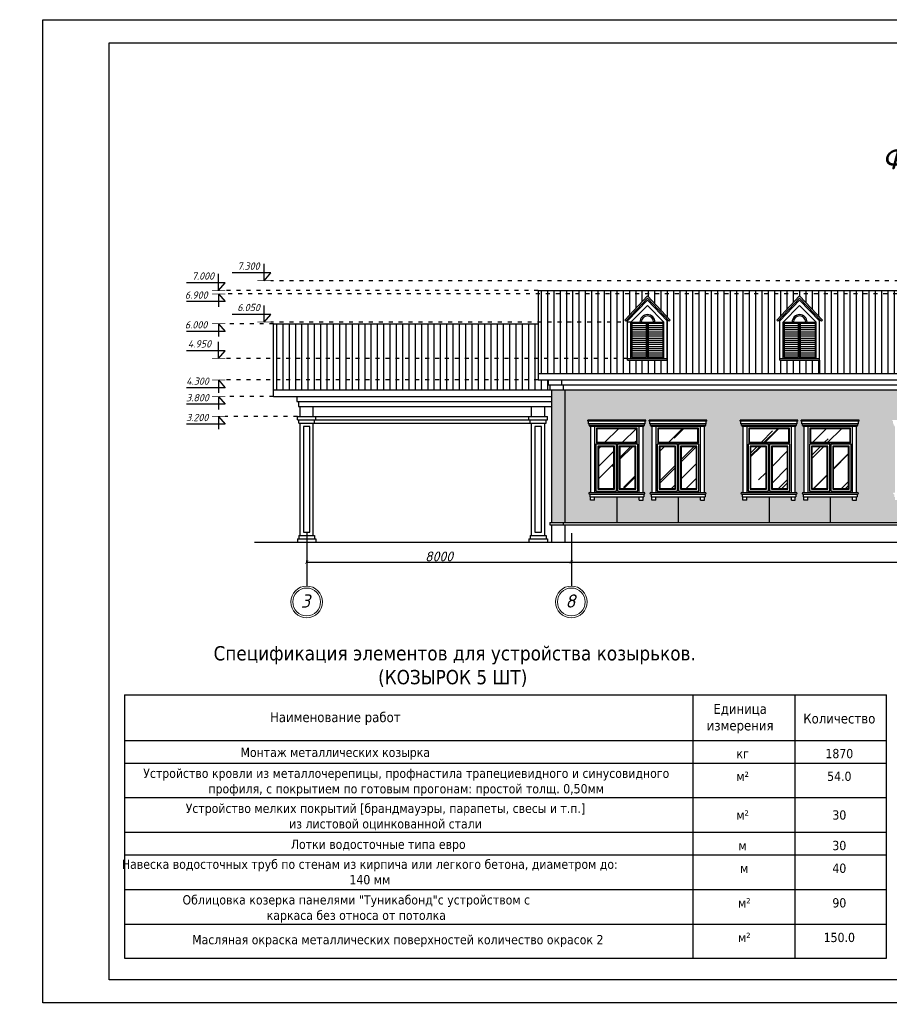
# Model space of a CAD drawing. Header units: millimetres. Extents: x 1112040 to 6903494, y -332921 to -150905.
# Tile 103 of 153: x 1820612 to 1846897, y -241982 to -212238. Entities that reach past the tile are written whole.
import ezdxf

# ---------------------------------------------------------------- set-up
doc = ezdxf.new("R2010")
doc.units = ezdxf.units.MM
doc.linetypes.add('ACAD_ISO03W100', pattern=[30, 12, -18])
doc.layers.add('os', color=253, linetype='Continuous')
doc.styles.get("Standard").update_dxf_attribs({"font": 'isocpeui.ttf'})
doc.styles.add('style1', font='isocpeui.ttf', dxfattribs={"height": 80})
doc.styles.add('Tahoma', font='tahoma.ttf')
doc.styles.add('ГОСТ 300', font='isocpeui.ttf', dxfattribs={"height": 250})
doc.dimstyles.get("Standard").update_dxf_attribs({"dimtxt": 300, "dimasz": 100, "dimexe": 50, "dimexo": 50, "dimgap": 20, "dimtad": 1, "dimdec": 0, "dimzin": 0, "dimdsep": 46, "dimtxsty": 'Standard', "dimblk": 'ARCHTICK', "dimcen": 20, "dimclrd": 1, "dimclre": 1, "dimclrt": 256, "dimadec": 0, "dimazin": 0, "dimtfac": 1, "dimtdec": 0, "dimtofl": 0, "dimtmove": 0, "dimatfit": 3, "dimldrblk": 'ARCHTICK', "dimfxl": 1, "dimtolj": 1, "dimtzin": 0, "dimarcsym": 0})

# ---------------------------------------------------------------- blocks, each defined once
blk = doc.blocks.new('_ArchTick')
at = {"color": 0, "linetype": 'ByBlock', "const_width": 0.15}
blk.add_lwpolyline([(-0.5, -0.5), (0.5, 0.5)], dxfattribs=at)
blk = doc.blocks.new('*D2076')
at = {"color": 1, "lineweight": -2, "transparency": 16777216}
for p, q in [((1829286, -228622), (1829286, -228573)), ((1829286, -228623), (1837286, -228623)), ((1837286, -228622), (1837286, -228573))]:
    blk.add_line(p, q, dxfattribs=at)
at = {"color": 1, "lineweight": -2, "transparency": 16777216, "xscale": 100, "yscale": 100, "zscale": 100, "rotation": 180}
blk.add_blockref('_ArchTick', (1829286, -228623), dxfattribs=at)
at = {"color": 1, "lineweight": -2, "transparency": 16777216, "xscale": 100, "yscale": 100, "zscale": 100}
blk.add_blockref('_ArchTick', (1837286, -228623), dxfattribs=at)
at = {"transparency": 16777216, "insert": (1833286, -228453), "char_height": 300, "attachment_point": 5}
blk.add_mtext('\\A1;8000', dxfattribs=at)
blk = doc.blocks.new('*D2077')
at = {"color": 1, "lineweight": -2, "transparency": 16777216}
for p, q in [((1863786, -228323), (1863786, -228673)), ((1837286, -228622), (1837286, -228573)), ((1837286, -228623), (1863786, -228623))]:
    blk.add_line(p, q, dxfattribs=at)
at = {"color": 1, "lineweight": -2, "transparency": 16777216, "xscale": 100, "yscale": 100, "zscale": 100, "rotation": 180}
blk.add_blockref('_ArchTick', (1837286, -228623), dxfattribs=at)
at = {"color": 1, "lineweight": -2, "transparency": 16777216, "xscale": 100, "yscale": 100, "zscale": 100}
blk.add_blockref('_ArchTick', (1863786, -228623), dxfattribs=at)
at = {"transparency": 16777216, "insert": (1850536, -228453), "char_height": 300, "attachment_point": 5}
blk.add_mtext('\\A1;26500', dxfattribs=at)
blk = doc.blocks.new('yhtnt')
at = {"ltscale": 100, "insert": (1805413, 98288), "char_height": 250, "width": 11326.72, "attachment_point": 1, "line_spacing_factor": 0.862598, "style": 'ГОСТ 300'}
blk.add_mtext("\\pi1966.0095;Toshkent viloyati, Qibray tumani, Ma'rifat MFY, \\P\\pi1357.77087;Qoramurt ko'chasida 50 o'rinli “Xospis” binosini qurish \\P\\pi2970.74435;(qo'shimcha ishlar va o'zgarishlar) ", dxfattribs=at)
at = {"ltscale": 100, "insert": (1811694, 95395), "char_height": 250, "width": 6095.63, "attachment_point": 1, "style": 'ГОСТ 300'}
blk.add_mtext('\\pi2772.81725;{\\fISOCPEUR|b0|i0|c204|p34;ООО \\P\\pi1972.81725;"MAX ACTIVE" \\P\\pi2185.31725;г. Ташкент}', dxfattribs=at)

msp = doc.modelspace()

# ---------------------------------------------------------------- hatches: boundary and pattern name
h = msp.add_hatch()
h.set_pattern_fill('ANSI31', color=1, scale=60, angle=45, style=0)
h.set_pattern_definition([(90, (1973733.56, -144704.56), (-190.5, 4e-14), [])])
h.paths.add_polyline_path([(1828286, -223122.2), (1828286, -223422.2), (1836636, -223422.2), (1836636, -223272.2), (1836586, -223272.2), (1836586, -223122.2), (1836286, -223122.2)])
h.paths.add_polyline_path([(1828286, -222472.2), (1828286, -223122.2), (1836286, -223122.2), (1836286, -222472.2)])
h.paths.add_polyline_path([(1836286, -222472.2), (1836286, -221422.2), (1828286, -221422.2), (1828286, -222472.2)])
h.paths.add_polyline_path([(1838986, -221372.2), (1838986, -221337.1), (1838957.3, -221314.2), (1838929.8, -221343.4), (1838898.5, -221318.4), (1839586, -220584.1), (1840273.4, -221318.4), (1840242.2, -221343.4), (1840214.7, -221314.2), (1840186, -221337.1), (1840186, -222522.2), (1840186, -222922.2), (1844786, -222922.2), (1844786, -222522.2), (1843586, -222522.2), (1843586, -221337.1), (1843557.3, -221314.2), (1843529.8, -221343.4), (1843498.5, -221318.4), (1844186, -220584.1), (1844873.4, -221318.4), (1844842.2, -221343.4), (1844814.7, -221314.2), (1844786, -221337.1), (1844786, -222522.2), (1844786, -222922.2), (1849386, -222922.2), (1849386, -222522.2), (1848186, -222522.2), (1848186, -221337.1), (1848157.3, -221314.2), (1848129.8, -221343.4), (1848098.5, -221318.4), (1848786, -220584.1), (1849473.4, -221318.4), (1849442.2, -221343.4), (1849414.7, -221314.2), (1849386, -221337.1), (1849386, -222522.2), (1849386, -222922.2), (1850086, -222922.2), (1856600.3, -220522.2), (1836286, -220522.2), (1836286, -221372.2)])
h.paths.add_polyline_path([(1836286, -221372.2), (1836286, -222472.2), (1838986, -222472.2), (1838986, -221372.2)], flags=16)
h.paths.add_polyline_path([(1836286, -222472.2), (1836286, -222922.2), (1840186, -222922.2), (1840186, -222522.2), (1838986, -222522.2), (1838986, -222472.2)])
h.paths.add_polyline_path([(1836286, -220422.2), (1836286, -220522.2), (1856600.3, -220522.2), (1856871.7, -220422.2)])
h = msp.add_hatch()
h.set_pattern_fill('ANSI31', color=1, scale=20, angle=315, style=0)
h.set_pattern_definition([(0, (1836602.326, -213725.914), (2e-14, 63.5), [])])
h.paths.add_polyline_path([(1839556, -221402.2), (1839116, -221402.2), (1839116, -222442.2), (1839556, -222442.2)])
h.paths.add_polyline_path([(1839616, -222442.2), (1840056, -222442.2), (1840056, -221402.2), (1839616, -221402.2)])
h = msp.add_hatch()
h.set_pattern_fill('ANSI31', color=1, scale=20, angle=315, style=0)
h.set_pattern_definition([(0, (1841202.326, -213725.914), (2e-14, 63.5), [])])
h.paths.add_polyline_path([(1844156, -221402.2), (1843716, -221402.2), (1843716, -222442.2), (1844156, -222442.2)])
h.paths.add_polyline_path([(1844216, -222442.2), (1844656, -222442.2), (1844656, -221402.2), (1844216, -221402.2)])
h = msp.add_hatch()
h.set_pattern_fill('AR-BRSTD', color=33, scale=1.5, style=0)
h.set_pattern_definition([(0, (1973733.56, -144704.56), (0, 101.6127), []), (90, (1973733.56, -144704.56), (-152.4, 101.6127), [101.6127, -101.6127])])
h.paths.add_polyline_path([(1855486, -223422.2), (1850886, -223422.2), (1850886, -227422.2), (1852461, -227422.2), (1852461, -226652.2), (1851786, -226652.2), (1851786, -226752.2), (1851666, -226752.2), (1851666, -226652.2), (1851646, -226652.2), (1851646, -226572.2), (1851636, -226572.2, -1), (1851636, -226522.2), (1851666, -226522.2), (1851666, -224522.2), (1851646, -224522.2), (1851646, -224492.2), (1851626, -224492.2), (1851626, -224442.2), (1851606, -224442.2), (1851606, -224362.2), (1851586, -224362.2), (1851586, -224332.2), (1853336, -224332.2), (1853336, -224362.2), (1853316, -224362.2), (1853316, -224442.2), (1853296, -224442.2), (1853296, -224492.2), (1853276, -224492.2), (1853276, -224522.2), (1853256, -224522.2), (1853256, -226522.2), (1853286, -226522.2, -1), (1853286, -226572.2), (1853276, -226572.2), (1853276, -226652.2), (1853256, -226652.2), (1853256, -226752.2), (1853136, -226752.2), (1853136, -226652.2), (1852461, -226652.2), (1852461, -227422.2), (1854311, -227422.2), (1854311, -226652.2), (1853636, -226652.2), (1853636, -226752.2), (1853516, -226752.2), (1853516, -226652.2), (1853496, -226652.2), (1853496, -226572.2), (1853486, -226572.2, -1), (1853486, -226522.2), (1853516, -226522.2), (1853516, -224522.2), (1853496, -224522.2), (1853496, -224492.2), (1853476, -224492.2), (1853476, -224442.2), (1853456, -224442.2), (1853456, -224362.2), (1853436, -224362.2), (1853436, -224332.2), (1855186, -224332.2), (1855186, -224362.2), (1855166, -224362.2), (1855166, -224442.2), (1855146, -224442.2), (1855146, -224492.2), (1855126, -224492.2), (1855126, -224522.2), (1855106, -224522.2), (1855106, -226522.2), (1855136, -226522.2, -1), (1855136, -226572.2), (1855126, -226572.2), (1855126, -226652.2), (1855106, -226652.2), (1855106, -226752.2), (1854986, -226752.2), (1854986, -226652.2), (1854311, -226652.2), (1854311, -227422.2), (1855486, -227422.2)])
h.paths.add_polyline_path([(1850886, -223422.2), (1837086, -223422.2), (1837086, -227422.2), (1838661, -227422.2), (1838661, -226652.2), (1837986, -226652.2), (1837986, -226752.2), (1837866, -226752.2), (1837866, -226652.2), (1837846, -226652.2), (1837846, -226572.2), (1837836, -226572.2, -1), (1837836, -226522.2), (1837866, -226522.2), (1837866, -224522.2), (1837846, -224522.2), (1837846, -224492.2), (1837826, -224492.2), (1837826, -224442.2), (1837806, -224442.2), (1837806, -224362.2), (1837786, -224362.2), (1837786, -224332.2), (1839536, -224332.2), (1839536, -224362.2), (1839516, -224362.2), (1839516, -224442.2), (1839496, -224442.2), (1839496, -224492.2), (1839476, -224492.2), (1839476, -224522.2), (1839456, -224522.2), (1839456, -226522.2), (1839486, -226522.2, -1), (1839486, -226572.2), (1839476, -226572.2), (1839476, -226652.2), (1839456, -226652.2), (1839456, -226752.2), (1839336, -226752.2), (1839336, -226652.2), (1838661, -226652.2), (1838661, -227422.2), (1840511, -227422.2), (1840511, -226652.2), (1839836, -226652.2), (1839836, -226752.2), (1839716, -226752.2), (1839716, -226652.2), (1839696, -226652.2), (1839696, -226572.2), (1839686, -226572.2, -1), (1839686, -226522.2), (1839716, -226522.2), (1839716, -224522.2), (1839696, -224522.2), (1839696, -224492.2), (1839676, -224492.2), (1839676, -224442.2), (1839656, -224442.2), (1839656, -224362.2), (1839636, -224362.2), (1839636, -224332.2), (1841386, -224332.2), (1841386, -224362.2), (1841366, -224362.2), (1841366, -224442.2), (1841346, -224442.2), (1841346, -224492.2), (1841326, -224492.2), (1841326, -224522.2), (1841306, -224522.2), (1841306, -226522.2), (1841336, -226522.2, -1), (1841336, -226572.2), (1841326, -226572.2), (1841326, -226652.2), (1841306, -226652.2), (1841306, -226752.2), (1841186, -226752.2), (1841186, -226652.2), (1840511, -226652.2), (1840511, -227422.2), (1843261, -227422.2), (1843261, -226652.2), (1842586, -226652.2), (1842586, -226752.2), (1842466, -226752.2), (1842466, -226652.2), (1842446, -226652.2), (1842446, -226572.2), (1842436, -226572.2, -1), (1842436, -226522.2), (1842466, -226522.2), (1842466, -224522.2), (1842446, -224522.2), (1842446, -224492.2), (1842426, -224492.2), (1842426, -224442.2), (1842406, -224442.2), (1842406, -224362.2), (1842386, -224362.2), (1842386, -224332.2), (1844136, -224332.2), (1844136, -224362.2), (1844116, -224362.2), (1844116, -224442.2), (1844096, -224442.2), (1844096, -224492.2), (1844076, -224492.2), (1844076, -224522.2), (1844056, -224522.2), (1844056, -226522.2), (1844086, -226522.2, -1), (1844086, -226572.2), (1844076, -226572.2), (1844076, -226652.2), (1844056, -226652.2), (1844056, -226752.2), (1843936, -226752.2), (1843936, -226652.2), (1843261, -226652.2), (1843261, -227422.2), (1845111, -227422.2), (1845111, -226652.2), (1844436, -226652.2), (1844436, -226752.2), (1844316, -226752.2), (1844316, -226652.2), (1844296, -226652.2), (1844296, -226572.2), (1844286, -226572.2, -1), (1844286, -226522.2), (1844316, -226522.2), (1844316, -224522.2), (1844296, -224522.2), (1844296, -224492.2), (1844276, -224492.2), (1844276, -224442.2), (1844256, -224442.2), (1844256, -224362.2), (1844236, -224362.2), (1844236, -224332.2), (1845986, -224332.2), (1845986, -224362.2), (1845966, -224362.2), (1845966, -224442.2), (1845946, -224442.2), (1845946, -224492.2), (1845926, -224492.2), (1845926, -224522.2), (1845906, -224522.2), (1845906, -226522.2), (1845936, -226522.2, -1), (1845936, -226572.2), (1845926, -226572.2), (1845926, -226652.2), (1845906, -226652.2), (1845906, -226752.2), (1845786, -226752.2), (1845786, -226652.2), (1845111, -226652.2), (1845111, -227422.2), (1847861, -227422.2), (1847861, -226652.2), (1847186, -226652.2), (1847186, -226752.2), (1847066, -226752.2), (1847066, -226652.2), (1847046, -226652.2), (1847046, -226572.2), (1847036, -226572.2, -1), (1847036, -226522.2), (1847066, -226522.2), (1847066, -224522.2), (1847046, -224522.2), (1847046, -224492.2), (1847026, -224492.2), (1847026, -224442.2), (1847006, -224442.2), (1847006, -224362.2), (1846986, -224362.2), (1846986, -224332.2), (1848736, -224332.2), (1848736, -224362.2), (1848716, -224362.2), (1848716, -224442.2), (1848696, -224442.2), (1848696, -224492.2), (1848676, -224492.2), (1848676, -224522.2), (1848656, -224522.2), (1848656, -226522.2), (1848686, -226522.2, -1), (1848686, -226572.2), (1848676, -226572.2), (1848676, -226652.2), (1848656, -226652.2), (1848656, -226752.2), (1848536, -226752.2), (1848536, -226652.2), (1847861, -226652.2), (1847861, -227422.2), (1849711, -227422.2), (1849711, -226652.2), (1849036, -226652.2), (1849036, -226752.2), (1848916, -226752.2), (1848916, -226652.2), (1848896, -226652.2), (1848896, -226572.2), (1848886, -226572.2, -1), (1848886, -226522.2), (1848916, -226522.2), (1848916, -224522.2), (1848896, -224522.2), (1848896, -224492.2), (1848876, -224492.2), (1848876, -224442.2), (1848856, -224442.2), (1848856, -224362.2), (1848836, -224362.2), (1848836, -224332.2), (1850586, -224332.2), (1850586, -224362.2), (1850566, -224362.2), (1850566, -224442.2), (1850546, -224442.2), (1850546, -224492.2), (1850526, -224492.2), (1850526, -224522.2), (1850506, -224522.2), (1850506, -226522.2), (1850536, -226522.2, -1), (1850536, -226572.2), (1850526, -226572.2), (1850526, -226652.2), (1850506, -226652.2), (1850506, -226752.2), (1850386, -226752.2), (1850386, -226652.2), (1849711, -226652.2), (1849711, -227422.2), (1850886, -227422.2)])
h.paths.add_polyline_path([(1837086, -223422.2), (1836686, -223422.2), (1836686, -227422.2), (1837086, -227422.2)])
h = msp.add_hatch()
h.set_pattern_fill('AR-RROOF', color=4, scale=40, angle=45, style=0)
h.set_pattern_definition([(45, (1973733.6, -144704.6), (862.1046, 2298.9456), [15240, -2032, 5080, -1016]), (45, (1974329.8, -143389.8), (-1673.92, 237.079), [3048, -335.28, 6096, -762]), (45, (1973482.1, -143734.7), (3254.4448, 4217.1283), [8128, -1422.4, 4064, -1016])])
h.paths.add_polyline_path([(1839261, -224597.2), (1838061, -224597.2), (1838061, -225004.3), (1839261, -225004.3)])
h.paths.add_polyline_path([(1838571, -225139.3), (1838106, -225139.3), (1838106, -226402.2), (1838571, -226402.2)])
h.paths.add_polyline_path([(1839216, -225139.3), (1838751, -225139.3), (1838751, -226402.2), (1839216, -226402.2)])
h.paths.add_polyline_path([(1841111, -224597.2), (1839911, -224597.2), (1839911, -225004.3), (1841111, -225004.3)])
h.paths.add_polyline_path([(1840421, -225139.3), (1839956, -225139.3), (1839956, -226402.2), (1840421, -226402.2)])
h.paths.add_polyline_path([(1841066, -225139.3), (1840601, -225139.3), (1840601, -226402.2), (1841066, -226402.2)])
h.paths.add_polyline_path([(1843861, -224597.2), (1842661, -224597.2), (1842661, -225004.3), (1843861, -225004.3)])
h.paths.add_polyline_path([(1843171, -225139.3), (1842706, -225139.3), (1842706, -226402.2), (1843171, -226402.2)])
h.paths.add_polyline_path([(1843816, -225139.3), (1843351, -225139.3), (1843351, -226402.2), (1843816, -226402.2)])
h.paths.add_polyline_path([(1845711, -224597.2), (1844511, -224597.2), (1844511, -225004.3), (1845711, -225004.3)])
h.paths.add_polyline_path([(1845021, -225139.3), (1844556, -225139.3), (1844556, -226402.2), (1845021, -226402.2)])
h.paths.add_polyline_path([(1845666, -225139.3), (1845201, -225139.3), (1845201, -226402.2), (1845666, -226402.2)])
h.paths.add_polyline_path([(1848461, -224597.2), (1847261, -224597.2), (1847261, -225004.3), (1848461, -225004.3)])
h.paths.add_polyline_path([(1847771, -225139.3), (1847306, -225139.3), (1847306, -226402.2), (1847771, -226402.2)])
h.paths.add_polyline_path([(1848416, -225139.3), (1847951, -225139.3), (1847951, -226402.2), (1848416, -226402.2)])
h.paths.add_polyline_path([(1850311, -224597.2), (1849111, -224597.2), (1849111, -225004.3), (1850311, -225004.3)])
h.paths.add_polyline_path([(1849621, -225139.3), (1849156, -225139.3), (1849156, -226402.2), (1849621, -226402.2)])
h.paths.add_polyline_path([(1850266, -225139.3), (1849801, -225139.3), (1849801, -226402.2), (1850266, -226402.2)])
h.paths.add_polyline_path([(1853061, -224597.2), (1851861, -224597.2), (1851861, -225004.3), (1853061, -225004.3)])
h.paths.add_polyline_path([(1852371, -225139.3), (1851906, -225139.3), (1851906, -226402.2), (1852371, -226402.2)])
h.paths.add_polyline_path([(1853016, -225139.3), (1852551, -225139.3), (1852551, -226402.2), (1853016, -226402.2)])
h.paths.add_polyline_path([(1854221, -225139.3), (1853756, -225139.3), (1853756, -226402.2), (1854221, -226402.2)])
h.paths.add_polyline_path([(1854866, -225139.3), (1854401, -225139.3), (1854401, -226402.2), (1854866, -226402.2)])
h.paths.add_polyline_path([(1854911, -224597.2), (1853711, -224597.2), (1853711, -225004.3), (1854911, -225004.3)])
h.paths.add_polyline_path([(1857011, -224597.2), (1856361, -224597.2), (1856361, -225004.3), (1857011, -225004.3)])
h.paths.add_polyline_path([(1856966, -225139.3), (1856406, -225139.3), (1856406, -226402.2), (1856966, -226402.2)])
h.paths.add_polyline_path([(1858911, -224566.4, 0.2506189), (1857561, -224566.4), (1857561, -225004.3), (1858911, -225004.3)])
h.paths.add_polyline_path([(1858146, -225139.3), (1857606, -225139.3), (1857606, -226402.2), (1858146, -226402.2)])
h.paths.add_polyline_path([(1858866, -225139.3), (1858326, -225139.3), (1858326, -226402.2), (1858866, -226402.2)])
h.paths.add_polyline_path([(1859714.9, -224597.2), (1859461, -224597.2), (1859461, -225004.3), (1859714.9, -225004.3)])
h.paths.add_polyline_path([(1860111, -224597.2), (1859714.9, -224597.2), (1859714.9, -225004.3), (1860111, -225004.3)])
h.paths.add_polyline_path([(1860066, -225139.3), (1859714.9, -225139.3), (1859714.9, -226402.2), (1860066, -226402.2)])
h.paths.add_polyline_path([(1859714.9, -225139.3), (1859506, -225139.3), (1859506, -226402.2), (1859714.9, -226402.2)])

# ---------------------------------------------------------------- linework, layer by layer
for p, q in [((1827999.6, -220122.2), (1827999.6, -219617.7)), ((1826625.9, -220422.2), (1826625.9, -219917.7)), ((1828199.8, -219889.1), (1827029.9, -219889.1)), ((1827999.6, -220122.2), (1828199.8, -219889.1)), ((1826826.1, -220189.1), (1825656.3, -220189.1)), ((1826625.9, -220422.2), (1826826.1, -220189.1)), ((1826625.9, -220522.2), (1826826.1, -220755.3)), ((1826625.9, -220522.2), (1826625.9, -220911.9)), ((1836286, -220422.2), (1836286, -223122.2)), ((1836286, -220422.2), (1856871.7, -220422.2)), ((1839586, -220584.1), (1838898.5, -221318.4)), ((1839586, -220648.1), (1838929.8, -221343.4)), ((1839586, -220584.1), (1840273.4, -221318.4)), ((1839586, -220648.1), (1840242.2, -221343.4)), ((1844186, -220584.1), (1843498.5, -221318.4)), ((1844186, -220648.1), (1843529.8, -221343.4)), ((1844186, -220584.1), (1844873.4, -221318.4)), ((1844186, -220648.1), (1844842.2, -221343.4)), ((1826826.1, -220755.3), (1825656.3, -220755.3)), ((1827999.6, -221372.2), (1827999.6, -220867.7)), ((1839586, -220712.1), (1838986, -221337.1)), ((1839586, -220872.2), (1839086, -221372.2)), ((1839586, -220712.1), (1840186, -221337.1)), ((1839586, -220872.2), (1840086, -221372.2)), ((1844186, -220712.1), (1843586, -221337.1)), ((1844186, -220872.2), (1843686, -221372.2)), ((1844186, -220712.1), (1844786, -221337.1)), ((1844186, -220872.2), (1844686, -221372.2)), ((1828199.8, -221139.1), (1827029.9, -221139.1)), ((1827999.6, -221372.2), (1828199.8, -221139.1)), ((1826625.9, -221422.2), (1826826.1, -221655.3)), ((1826625.9, -221422.2), (1826625.9, -221811.9)), ((1828286, -223622.2), (1828286, -221422.2)), ((1828286, -221422.2), (1836286, -221422.2)), ((1838929.8, -221343.4), (1838898.5, -221318.4)), ((1838986, -221337.1), (1838954.8, -221312.2)), ((1838986, -222522.2), (1838986, -221337.1)), ((1839086, -222472.2), (1839086, -221372.2)), ((1839086, -221372.2), (1840086, -221372.2)), ((1839586, -221372.2), (1839586, -222472.2)), ((1840086, -222472.2), (1840086, -221372.2)), ((1840186, -221337.1), (1840217.2, -221312.2)), ((1840186, -222522.2), (1840186, -221337.1)), ((1840242.2, -221343.4), (1840273.4, -221318.4)), ((1843529.8, -221343.4), (1843498.5, -221318.4)), ((1843586, -221337.1), (1843554.8, -221312.2)), ((1843586, -222522.2), (1843586, -221337.1)), ((1843686, -222472.2), (1843686, -221372.2)), ((1843686, -221372.2), (1844686, -221372.2)), ((1844186, -221372.2), (1844186, -222472.2)), ((1844686, -222472.2), (1844686, -221372.2)), ((1844786, -221337.1), (1844817.2, -221312.2)), ((1844786, -222522.2), (1844786, -221337.1)), ((1844842.2, -221343.4), (1844873.4, -221318.4)), ((1826826.1, -221655.3), (1825656.3, -221655.3)), ((1826625.9, -222472.2), (1826625.9, -221967.7)), ((1826826.1, -222239.1), (1825656.3, -222239.1)), ((1826625.9, -222472.2), (1826826.1, -222239.1)), ((1838986, -222472.2), (1840186, -222472.2)), ((1843586, -222472.2), (1844786, -222472.2)), ((1838986, -222522.2), (1840186, -222522.2)), ((1840186, -222522.2), (1840186, -222922.2)), ((1843586, -222522.2), (1844786, -222522.2)), ((1844786, -222522.2), (1844786, -222922.2)), ((1836286, -222922.2), (1855386, -222922.2)), ((1826826.1, -223355.3), (1825656.3, -223355.3)), ((1826625.9, -223122.2), (1826826.1, -223355.3)), ((1826625.9, -223122.2), (1826625.9, -223511.9)), ((1836286, -223122.2), (1875156.7, -223122.2)), ((1836586, -223122.2), (1836586, -223272.2)), ((1836586, -223272.2), (1855486, -223272.2)), ((1836636, -223272.2), (1836636, -223422.2)), ((1836986, -223122.2), (1836986, -223272.2)), ((1837036, -223272.2), (1837036, -223422.2)), ((1826625.9, -223622.2), (1826826.1, -223855.3)), ((1826625.9, -223622.2), (1826625.9, -224011.9)), ((1828286, -223422.2), (1855486, -223422.2)), ((1828286, -223622.2), (1836686, -223622.2)), ((1828986, -223622.2), (1828986, -223772.2)), ((1836686, -223422.2), (1836686, -227422.2)), ((1837086, -223422.2), (1837086, -227422.2)), ((1826826.1, -223855.3), (1825656.3, -223855.3)), ((1828986, -223772.2), (1836686, -223772.2)), ((1829036, -223772.2), (1829036, -223922.2)), ((1829036, -223922.2), (1836686, -223922.2)), ((1829086, -224222.2), (1829086, -223922.2)), ((1829486, -224222.2), (1829486, -223922.2)), ((1836086, -224222.2), (1836086, -223922.2)), ((1836486, -224222.2), (1836486, -223922.2)), ((1826625.9, -224222.2), (1826826.1, -224455.3)), ((1826625.9, -224222.2), (1826625.9, -224611.9)), ((1829006, -224322.2), (1829006, -224222.2)), ((1829006, -224222.2), (1829566, -224222.2)), ((1829566, -224222.2), (1836566, -224222.2)), ((1829566, -224322.2), (1829566, -224222.2)), ((1836006, -224322.2), (1836006, -224222.2)), ((1836566, -224322.2), (1836566, -224222.2)), ((1826826.1, -224455.3), (1825656.3, -224455.3)), ((1829006, -224322.2), (1829566, -224322.2)), ((1829046, -224422.2), (1829046, -224322.2)), ((1829046, -224422.2), (1829526, -224422.2)), ((1829086, -227822.2), (1829086, -224422.2)), ((1829486, -227822.2), (1829486, -224422.2)), ((1829526, -224422.2), (1829526, -224322.2)), ((1829526, -224422.2), (1836526, -224422.2)), ((1829566, -224322.2), (1836566, -224322.2)), ((1836046, -224422.2), (1836046, -224322.2)), ((1836086, -227822.2), (1836086, -224422.2)), ((1836486, -227822.2), (1836486, -224422.2)), ((1836526, -224422.2), (1836526, -224322.2)), ((1839536, -224332.2), (1837786, -224332.2)), ((1837786, -224362.2), (1837786, -224332.2)), ((1839536, -224362.2), (1837786, -224362.2)), ((1837806, -224442.2), (1837806, -224362.2)), ((1839516, -224442.2), (1837806, -224442.2)), ((1837826, -224492.2), (1837826, -224442.2)), ((1839496, -224492.2), (1837826, -224492.2)), ((1837846, -224522.2), (1837846, -224492.2)), ((1839476, -224522.2), (1837846, -224522.2)), ((1837866, -224522.2), (1837866, -226522.2)), ((1837986, -224522.2), (1837986, -226522.2)), ((1839336, -226522.2), (1839336, -224522.2)), ((1839456, -226522.2), (1839456, -224522.2)), ((1839476, -224522.2), (1839476, -224492.2)), ((1839496, -224492.2), (1839496, -224442.2)), ((1839516, -224442.2), (1839516, -224362.2)), ((1839536, -224362.2), (1839536, -224332.2)), ((1841386, -224332.2), (1839636, -224332.2)), ((1839636, -224362.2), (1839636, -224332.2)), ((1841386, -224362.2), (1839636, -224362.2)), ((1839656, -224442.2), (1839656, -224362.2)), ((1841366, -224442.2), (1839656, -224442.2)), ((1839676, -224492.2), (1839676, -224442.2)), ((1841346, -224492.2), (1839676, -224492.2)), ((1839696, -224522.2), (1839696, -224492.2)), ((1841326, -224522.2), (1839696, -224522.2)), ((1839716, -224522.2), (1839716, -226522.2)), ((1839836, -224522.2), (1839836, -226522.2)), ((1841186, -226522.2), (1841186, -224522.2)), ((1841306, -226522.2), (1841306, -224522.2)), ((1841326, -224522.2), (1841326, -224492.2)), ((1841346, -224492.2), (1841346, -224442.2)), ((1841366, -224442.2), (1841366, -224362.2)), ((1841386, -224362.2), (1841386, -224332.2)), ((1844136, -224332.2), (1842386, -224332.2)), ((1842386, -224362.2), (1842386, -224332.2)), ((1844136, -224362.2), (1842386, -224362.2)), ((1842406, -224442.2), (1842406, -224362.2)), ((1844116, -224442.2), (1842406, -224442.2)), ((1842426, -224492.2), (1842426, -224442.2)), ((1844096, -224492.2), (1842426, -224492.2)), ((1842446, -224522.2), (1842446, -224492.2)), ((1844076, -224522.2), (1842446, -224522.2)), ((1842466, -224522.2), (1842466, -226522.2)), ((1842586, -224522.2), (1842586, -226522.2)), ((1843936, -226522.2), (1843936, -224522.2)), ((1844056, -226522.2), (1844056, -224522.2)), ((1844076, -224522.2), (1844076, -224492.2)), ((1844096, -224492.2), (1844096, -224442.2)), ((1844116, -224442.2), (1844116, -224362.2)), ((1844136, -224362.2), (1844136, -224332.2)), ((1845986, -224332.2), (1844236, -224332.2)), ((1844236, -224362.2), (1844236, -224332.2)), ((1845986, -224362.2), (1844236, -224362.2)), ((1844256, -224442.2), (1844256, -224362.2)), ((1845966, -224442.2), (1844256, -224442.2)), ((1844276, -224492.2), (1844276, -224442.2)), ((1845946, -224492.2), (1844276, -224492.2)), ((1844296, -224522.2), (1844296, -224492.2)), ((1845926, -224522.2), (1844296, -224522.2)), ((1844316, -224522.2), (1844316, -226522.2)), ((1844436, -224522.2), (1844436, -226522.2)), ((1845786, -226522.2), (1845786, -224522.2)), ((1845906, -226522.2), (1845906, -224522.2)), ((1845926, -224522.2), (1845926, -224492.2)), ((1845946, -224492.2), (1845946, -224442.2)), ((1845966, -224442.2), (1845966, -224362.2)), ((1845986, -224362.2), (1845986, -224332.2)), ((1837836, -226522.2), (1839486, -226522.2)), ((1837836, -226572.2), (1839486, -226572.2)), ((1837846, -226572.2), (1837846, -226652.2)), ((1839476, -226572.2), (1839476, -226652.2)), ((1839686, -226522.2), (1841336, -226522.2)), ((1839686, -226572.2), (1841336, -226572.2)), ((1839696, -226572.2), (1839696, -226652.2)), ((1841326, -226572.2), (1841326, -226652.2)), ((1842436, -226522.2), (1844086, -226522.2)), ((1842436, -226572.2), (1844086, -226572.2)), ((1842446, -226572.2), (1842446, -226652.2)), ((1844076, -226572.2), (1844076, -226652.2)), ((1844286, -226522.2), (1845936, -226522.2)), ((1844286, -226572.2), (1845936, -226572.2)), ((1844296, -226572.2), (1844296, -226652.2)), ((1845926, -226572.2), (1845926, -226652.2)), ((1837846, -226652.2), (1839476, -226652.2)), ((1837866, -226752.2), (1837866, -226652.2)), ((1837986, -226752.2), (1837866, -226752.2)), ((1837986, -226752.2), (1837986, -226652.2)), ((1838661, -226652.2), (1838661, -227422.2)), ((1839336, -226752.2), (1839336, -226652.2)), ((1839336, -226752.2), (1839456, -226752.2)), ((1839456, -226752.2), (1839456, -226652.2)), ((1839696, -226652.2), (1841326, -226652.2)), ((1839716, -226752.2), (1839716, -226652.2)), ((1839836, -226752.2), (1839716, -226752.2)), ((1839836, -226752.2), (1839836, -226652.2)), ((1840511, -226652.2), (1840511, -227422.2)), ((1841186, -226752.2), (1841186, -226652.2)), ((1841186, -226752.2), (1841306, -226752.2)), ((1841306, -226752.2), (1841306, -226652.2)), ((1842446, -226652.2), (1844076, -226652.2)), ((1842466, -226752.2), (1842466, -226652.2)), ((1842586, -226752.2), (1842466, -226752.2)), ((1842586, -226752.2), (1842586, -226652.2)), ((1843261, -226652.2), (1843261, -227422.2)), ((1843936, -226752.2), (1843936, -226652.2)), ((1843936, -226752.2), (1844056, -226752.2)), ((1844056, -226752.2), (1844056, -226652.2)), ((1844296, -226652.2), (1845926, -226652.2)), ((1844316, -226752.2), (1844316, -226652.2)), ((1844436, -226752.2), (1844316, -226752.2)), ((1844436, -226752.2), (1844436, -226652.2)), ((1845111, -226652.2), (1845111, -227422.2)), ((1845786, -226752.2), (1845786, -226652.2)), ((1845786, -226752.2), (1845906, -226752.2)), ((1845906, -226752.2), (1845906, -226652.2)), ((1836636, -227422.2), (1836636, -227502.2)), ((1836636, -227422.2), (1875156.7, -227422.2)), ((1836636, -227502.2), (1875156.7, -227502.2)), ((1836686, -227502.2), (1836686, -228022.2)), ((1837036, -227422.2), (1837036, -227502.2)), ((1837086, -227502.2), (1837086, -228022.2)), ((1829046, -227822.2), (1829526, -227822.2)), ((1829046, -227822.2), (1829046, -227922.2)), ((1829526, -227822.2), (1829526, -227922.2)), ((1836046, -227822.2), (1836526, -227822.2)), ((1836046, -227822.2), (1836046, -227922.2)), ((1836526, -227822.2), (1836526, -227922.2)), ((1829006, -227922.2), (1829566, -227922.2)), ((1829006, -227922.2), (1829006, -228022.2)), ((1829566, -227922.2), (1829566, -228022.2)), ((1836006, -227922.2), (1836566, -227922.2)), ((1836006, -227922.2), (1836006, -228022.2)), ((1836006, -228022.2), (1836566, -228022.2)), ((1836566, -227922.2), (1836566, -228022.2)), ((1823784.5, -234007.6), (1846807.9, -234007.6)), ((1823784.5, -234693.4), (1846807.9, -234693.4)), ((1823784.5, -235739.1), (1846807.9, -235739.1)), ((1823784.5, -236784.8), (1846807.9, -236784.8)), ((1823784.5, -237470.5), (1846807.9, -237470.5)), ((1823784.5, -238516.2), (1846807.9, -238516.2)), ((1823784.5, -239561.9), (1846807.9, -239561.9)), ((1823784.5, -240590.5), (1846807.9, -240590.5))]:
    msp.add_line(p, q)
at = {"color": 6, "linetype": 'ACAD_ISO03W100', "ltscale": 10}
for p, q in [((1857686, -220122.2), (1828199.6, -220122.2)), ((1836286, -220422.2), (1826825.9, -220422.2)), ((1858236, -220522.2), (1826825.9, -220522.2)), ((1828286, -221422.2), (1826825.9, -221422.2)), ((1839086, -221372.2), (1828199.6, -221372.2)), ((1838986, -222472.2), (1826825.9, -222472.2)), ((1836286, -223122.2), (1826825.9, -223122.2)), ((1828286, -223622.2), (1826825.9, -223622.2)), ((1829006, -224222.2), (1826825.9, -224222.2))]:
    msp.add_line(p, q, dxfattribs=at)
at = {"lineweight": 30}
for p, q in [((1827704.2, -228022.2), (1875156.7, -228022.2)), ((1823784.5, -232636.2), (1846807.9, -232636.2)), ((1823784.5, -240590.5), (1846807.9, -240590.5))]:
    msp.add_line(p, q, dxfattribs=at)
msp.add_lwpolyline([(1821314.9, -241937.9), (1821314.9, -212237.9), (1880714.9, -212237.9), (1880714.9, -241937.9), (1821314.9, -241937.9)])
for points in [[(1823314.9, -241237.9), (1823314.9, -212937.9), (1880014.9, -212937.9), (1880014.9, -241237.9)], [(1839556, -221402.2), (1839116, -221402.2), (1839116, -222442.2), (1839556, -222442.2)], [(1839616, -221402.2), (1840056, -221402.2), (1840056, -222442.2), (1839616, -222442.2)], [(1844156, -221402.2), (1843716, -221402.2), (1843716, -222442.2), (1844156, -222442.2)], [(1844216, -221402.2), (1844656, -221402.2), (1844656, -222442.2), (1844216, -222442.2)], [(1829386, -224522.2), (1829186, -224522.2), (1829186, -227722.2), (1829386, -227722.2)], [(1836386, -224522.2), (1836186, -224522.2), (1836186, -227722.2), (1836386, -227722.2)], [(1839276, -224582.2), (1838046, -224582.2), (1838046, -225019.3), (1839276, -225019.3)], [(1839261, -224597.2), (1838061, -224597.2), (1838061, -225004.3), (1839261, -225004.3)], [(1841126, -224582.2), (1839896, -224582.2), (1839896, -225019.3), (1841126, -225019.3)], [(1841111, -224597.2), (1839911, -224597.2), (1839911, -225004.3), (1841111, -225004.3)], [(1843876, -224582.2), (1842646, -224582.2), (1842646, -225019.3), (1843876, -225019.3)], [(1843861, -224597.2), (1842661, -224597.2), (1842661, -225004.3), (1843861, -225004.3)], [(1845726, -224582.2), (1844496, -224582.2), (1844496, -225019.3), (1845726, -225019.3)], [(1845711, -224597.2), (1844511, -224597.2), (1844511, -225004.3), (1845711, -225004.3)], [(1838646, -225064.3), (1838031, -225064.3), (1838031, -226477.2), (1838646, -226477.2)], [(1838586, -225124.3), (1838091, -225124.3), (1838091, -226417.2), (1838586, -226417.2)], [(1838571, -225139.3), (1838106, -225139.3), (1838106, -226402.2), (1838571, -226402.2)], [(1839291, -225064.3), (1838676, -225064.3), (1838676, -226477.2), (1839291, -226477.2)], [(1839231, -225124.3), (1838736, -225124.3), (1838736, -226417.2), (1839231, -226417.2)], [(1839216, -225139.3), (1838751, -225139.3), (1838751, -226402.2), (1839216, -226402.2)], [(1840496, -225064.3), (1839881, -225064.3), (1839881, -226477.2), (1840496, -226477.2)], [(1840436, -225124.3), (1839941, -225124.3), (1839941, -226417.2), (1840436, -226417.2)], [(1840421, -225139.3), (1839956, -225139.3), (1839956, -226402.2), (1840421, -226402.2)], [(1841141, -225064.3), (1840526, -225064.3), (1840526, -226477.2), (1841141, -226477.2)], [(1841081, -225124.3), (1840586, -225124.3), (1840586, -226417.2), (1841081, -226417.2)], [(1841066, -225139.3), (1840601, -225139.3), (1840601, -226402.2), (1841066, -226402.2)], [(1843246, -225064.3), (1842631, -225064.3), (1842631, -226477.2), (1843246, -226477.2)], [(1843186, -225124.3), (1842691, -225124.3), (1842691, -226417.2), (1843186, -226417.2)], [(1843171, -225139.3), (1842706, -225139.3), (1842706, -226402.2), (1843171, -226402.2)], [(1843891, -225064.3), (1843276, -225064.3), (1843276, -226477.2), (1843891, -226477.2)], [(1843831, -225124.3), (1843336, -225124.3), (1843336, -226417.2), (1843831, -226417.2)], [(1843816, -225139.3), (1843351, -225139.3), (1843351, -226402.2), (1843816, -226402.2)], [(1845096, -225064.3), (1844481, -225064.3), (1844481, -226477.2), (1845096, -226477.2)], [(1845036, -225124.3), (1844541, -225124.3), (1844541, -226417.2), (1845036, -226417.2)], [(1845021, -225139.3), (1844556, -225139.3), (1844556, -226402.2), (1845021, -226402.2)], [(1845741, -225064.3), (1845126, -225064.3), (1845126, -226477.2), (1845741, -226477.2)], [(1845681, -225124.3), (1845186, -225124.3), (1845186, -226417.2), (1845681, -226417.2)], [(1845666, -225139.3), (1845201, -225139.3), (1845201, -226402.2), (1845666, -226402.2)]]:
    msp.add_lwpolyline(points, close=True)
at = {"lineweight": 106, "const_width": 20}
for points in [[(1828199.6, -220122.2), (1827799.6, -220122.2)], [(1826825.9, -220422.2), (1826425.9, -220422.2)], [(1826825.9, -220522.2), (1826425.9, -220522.2)], [(1826825.9, -221422.2), (1826425.9, -221422.2)], [(1828199.6, -221372.2), (1827799.6, -221372.2)], [(1826825.9, -222472.2), (1826425.9, -222472.2)], [(1826825.9, -223122.2), (1826425.9, -223122.2)], [(1826825.9, -223622.2), (1826425.9, -223622.2)], [(1826825.9, -224222.2), (1826425.9, -224222.2)]]:
    msp.add_lwpolyline(points, dxfattribs=at)
at = {"lineweight": 30}
for points in [[(1823784.5, -232636.2), (1823784.5, -240590.5)], [(1840965.7, -240590.5), (1840965.7, -232636.2)], [(1844053.9, -240590.5), (1844053.9, -232636.2)], [(1846807.9, -240590.5), (1846807.9, -232636.2)]]:
    msp.add_lwpolyline(points, dxfattribs=at)
for centre, radius, start, end in [((1839586, -221372.2), 226.5, 0, 180), ((1839586, -221372.2), 186.5, 0, 180), ((1844186, -221372.2), 226.5, 0, 180), ((1844186, -221372.2), 186.5, 0, 180), ((1837836, -226547.2), 25, 90, 270), ((1839486, -226547.2), 25, 270, 90), ((1839686, -226547.2), 25, 90, 270), ((1841336, -226547.2), 25, 270, 90), ((1842436, -226547.2), 25, 90, 270), ((1844086, -226547.2), 25, 270, 90), ((1844286, -226547.2), 25, 90, 270), ((1845936, -226547.2), 25, 270, 90)]:
    msp.add_arc(centre, radius, start, end)
at = {"layer": 'os'}
for p, q in [((1829286, -227752.8), (1829286, -229347.2)), ((1837286, -227752.8), (1837286, -229347.2))]:
    msp.add_line(p, q, dxfattribs=at)
at = {"layer": 'os', "color": 0, "lineweight": 0}
for centre, radius in [((1829286, -229827.2), 480), ((1829286, -229827.2), 420), ((1837286, -229827.2), 480), ((1837286, -229827.2), 420)]:
    msp.add_circle(centre, radius, dxfattribs=at)

# ---------------------------------------------------------------- block references
for p in [(-460477.3, -335255.6), (-61777.3, -335255.6), (1782.6, -335255.6), (-341377.3, -335455.6), (-222477.3, -335455.6), (-103577.3, -335455.6)]:
    msp.add_blockref('yhtnt', p)

# ---------------------------------------------------------------- texts
at = {"style": 'style1'}
msp.add_text('Фасад по оси 3-25.', height=712.029, dxfattribs=at).set_placement((1846661.9, -216760.9))
at = {"color": 1}
for s, p in [('7.300', (1827188, -219791)), ('7.000', (1825814.4, -220091)), ('6.900', (1825604.5, -220666.4)), ('6.050', (1827188, -221041)), ('6.000', (1825604.5, -221566.4)), ('4.950', (1825693, -222141)), ('4.300', (1825642.2, -223266.4)), ('3.800', (1825642.2, -223766.4)), ('3.200', (1825642.2, -224366.4))]:
    msp.add_text(s, height=220, dxfattribs=at).set_placement(p)
at = {"ltscale": 50}
for s, p in [('3', (1829106, -229998.8)), ('8', (1837106, -229998.8))]:
    msp.add_text(s, height=400, dxfattribs=at).set_placement(p)
at = {"ltscale": 100, "insert": (1278866.5, -225091.9), "char_height": 812.25, "width": 30724.842, "attachment_point": 1, "line_spacing_factor": 0.862598}
msp.add_mtext("\\pi677.61802;Toshkent viloyati, Qibray tumani, Ma'rifat MFY, Qoramurt \\P\\pi3956.15439;ko'chasida 50 o'rinli “Xospis” binosini qurish \\P\\pi6614.11944;(qo'shimcha ishlar va o'zgarishlar) ", dxfattribs=at)
at = {"ltscale": 100, "attachment_point": 1, "style": 'Tahoma'}
for s, insert, char_height, width in [('\\pi3254.13215;Спецификация элементов для устройства козырьков.\\P\\pi8227.35445;(КОЗЫРОК 5 ШТ)', (1823217.4, -231161.1), 432, 21119.961), ('\\pi530.97187;Марка \\P\\pi797.84688;Поз. ', (1503585.3, -236198.2), 420, 5707.436)]:
    msp.add_mtext(s, dxfattribs=dict(at, insert=insert, char_height=char_height, width=width))
at = {"attachment_point": 5, "style": 'Tahoma'}
for s, insert, char_height, width in [('Наименование работ', (1830150.9, -233350.8), 300, 7192.24), ('Единица \\Pизмерения', (1842387.6, -233350.8), 300, 7192.24), ('Количество ', (1845385.9, -233350.8), 300, 7192.24), ('\\A1;Монтаж металлических козырка', (1830150.9, -234410.1), 280, 7192.24), ('кг', (1842461.5, -234410.1), 280, 7192.24), ('1870 ', (1845385.9, -234410.1), 280, 7192.24), ('\\A1;Устройство кровли из металлочерепицы, профнастила трапециевидного и синусовидного профиля, с покрытием по готовым прогонам: простой толщ. 0,50мм', (1832295.4, -235275.9), 280, 16165.95), ('м² ', (1842461.5, -235095.9), 280, 7192.24), ('54.0 ', (1845385.9, -235095.9), 280, 7192.24), ('\\A1;Устройство мелких покрытий [брандмауэры, парапеты, свесы и т.п.] \\Pиз листовой оцинкованной стали', (1831667.6, -236321.6), 280, 21088.654), ('м² ', (1842461.5, -236265.4), 280, 7192.24), ('30', (1845385.9, -236265.4), 280, 7192.24), ('\\A1;Лотки водосточные типа евро', (1831448.7, -237187.3), 280, 14667.816), ('30', (1845385.9, -237187.3), 280, 7192.24), ('м ', (1842461.5, -237187.3), 280, 7192.24), ('\\A1;Навеска водосточных труб по стенам из кирпича или легкого бетона, диаметром до: 140 мм', (1831195.3, -237985.8), 280, 14972.556), ('м ', (1842512.2, -237873), 280, 7192.24), ('40', (1845385.9, -237873), 280, 7192.24), ('\\A1;Облицовка козерка панелями "Туникабонд"с устройством с \\Pкаркаса без относа от потолка', (1830785.9, -239098.7), 280, 17402.308), ('м² ', (1842512.2, -238918.7), 280, 7192.24), ('90', (1845385.9, -238918.7), 280, 7192.24), ('м² ', (1842512.2, -239964.4), 280, 7192.24), ('{\\C7;Масляная окраска металлических поверхностей количество окрасок 2}', (1832041.4, -240067.9), 280, 17402.308), ('150.0', (1845385.9, -239964.4), 280, 7192.24)]:
    msp.add_mtext(s, dxfattribs=dict(at, insert=insert, char_height=char_height, width=width))

# ---------------------------------------------------------------- dimensions: what is measured, and where the dimension line sits
dim = msp.add_linear_dim(base=(1837286, -228622.5), p1=(1829286, -228672.2), p2=(1837286, -228672.2), dimstyle='Standard')
dim.commit()
dim.dimension.update_dxf_attribs({"geometry": '*D2076', "text_midpoint": (1833286, -228452.5)})
dim = msp.add_linear_dim(base=(1863786, -228622.5), p1=(1837286, -228672.2), p2=(1863786, -228273), dimstyle='Standard', override={"dimtmove": 1})
dim.commit()
dim.dimension.update_dxf_attribs({"geometry": '*D2077', "text_midpoint": (1850536, -228452.5)})

doc.saveas('drawing.dxf')
